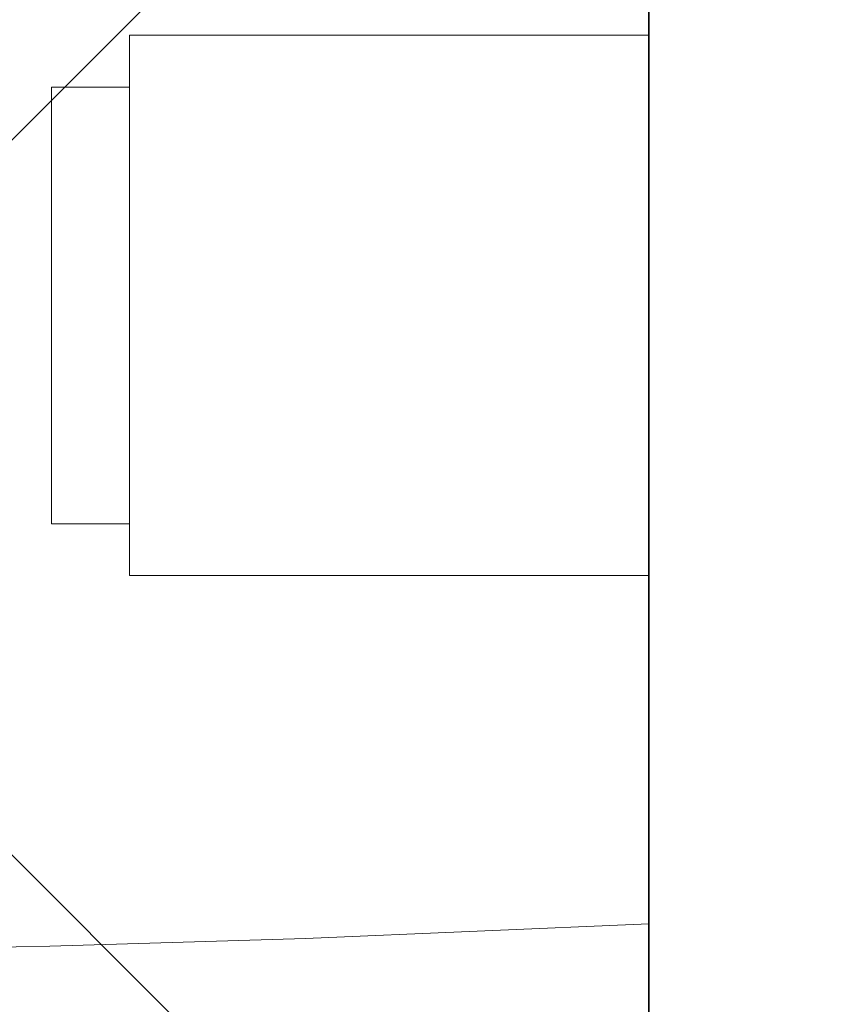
# Model space of a CAD drawing. Header units: millimetres. Extents: x -2074 to 12588, y -3630 to 101167.
# Tile 248 of 256: x 6028 to 6043, y -1446 to -1427. Entities that reach past the tile are written whole.
import ezdxf

# ---------------------------------------------------------------- set-up
doc = ezdxf.new("R2010")
doc.units = ezdxf.units.MM
doc.layers.add('SelinAr_BUD_sufit', color=7, linetype='Continuous')
for name, color, linetype, lineweight in [('SelinAr_BUD_sufit szraf', 8, 'Continuous', 18), ('SelinAr_BUD_ściany', 7, 'Continuous', 25), ('SelinAr_WYP_armatura', 8, 'Continuous', 18), ('SelinAr_WYP_meble', 8, 'Continuous', 18)]:
    doc.layers.add(name, color=color, linetype=linetype, lineweight=lineweight)

# ---------------------------------------------------------------- blocks, each defined once
blk = doc.blocks.new('Umywalka KOŁO_bez barier')
at = {"linetype": 'Continuous'}
for points in [[(-26.899, -0.001), (26.899, 0.001)], [(26.9, -0.004), (27.186, -6.611), (27.328, -11.533), (27.406, -15.427), (27.451, -18.652), (27.479, -21.408), (27.496, -23.818), (27.507, -25.96), (27.514, -27.891), (27.515, -28.918)]]:
    blk.add_lwpolyline(points, dxfattribs=at)
blk = doc.blocks.new('*U326')
blk.add_lwpolyline([(-5.2, 0), (-5.2, -10), (5.2, -10), (5.2, 0), (-5.2, 0)])
blk.add_lwpolyline([(-4.2, -10), (4.2, -10), (4.2, -11.5), (-4.2, -11.5)], close=True)
blk = doc.blocks.new('ewerwerwerwe')
at = {"layer": 'SelinAr_BUD_ściany'}
blk.add_lwpolyline([(2937.157, 1512.241), (2937.157, 1522.241), (3039.657, 1522.241), (3039.657, 1750.241), (2827.157, 1750.241), (2827.157, 1522.241), (2837.157, 1522.241), (2837.157, 1512.241)], dxfattribs=at)
at = {"layer": 'SelinAr_WYP_armatura', "color": 211, "linetype": 'Continuous', "lineweight": 13, "rotation": 270}
blk.add_blockref('Umywalka KOŁO_bez barier', (3039.657, 1582.241), dxfattribs=at)
at = {"layer": 'SelinAr_WYP_meble', "color": 211, "linetype": 'Continuous', "lineweight": 13, "rotation": 270}
blk.add_blockref('*U326', (3039.657, 1567.241), dxfattribs=at)
blk = doc.blocks.new('dsfsfsdf')
at = {"layer": 'SelinAr_BUD_sufit'}
blk.add_lwpolyline([(3827.157, -1249.759), (4039.657, -1249.759), (4039.657, -1477.759), (3827.157, -1477.759)], close=True, dxfattribs=at)

msp = doc.modelspace()

# ---------------------------------------------------------------- block references
msp.add_blockref('ewerwerwerwe', (3000, -3000))

# ---------------------------------------------------------------- next in the draw order: hatches: boundary and pattern name
at = {"layer": 'SelinAr_BUD_sufit szraf', "ltscale": 2}
h = msp.add_hatch(dxfattribs=at)
h.set_pattern_fill('AR-HBONE', color=256, scale=0.3)
h.set_pattern_definition([(45, (718.544, 9684.668), (0, 43.10523), [91.44, -30.48]), (135, (740.096, 9706.22), (4e-15, 43.10523), [91.44, -30.48])])
h.paths.add_polyline_path([(6157.157, -1379.759), (6052.157, -1379.759), (6052.157, -1642.759), (6157.157, -1642.759)])
h.paths.add_polyline_path([(6042.157, -1487.759), (5807.157, -1487.759), (5807.157, -1642.759), (6042.157, -1642.759)])
h.paths.add_polyline_path([(5797.157, -1490.259), (5567.157, -1490.259), (5567.157, -1642.759), (5797.157, -1642.759)])
h.paths.add_polyline_path([(5817.157, -1329.759), (5567.157, -1329.759), (5567.157, -1477.759), (5817.157, -1477.759)])
h.paths.add_polyline_path([(5557.157, -1442.759), (5557.157, -1209.759), (4982.157, -1209.759), (4982.157, -1642.759), (5112.157, -1642.759), (5112.157, -1542.759), (5192.157, -1542.759), (5192.157, -1382.759), (5382.157, -1382.759), (5382.157, -1442.759)])
h.paths.add_polyline_path([(6039.657, -1249.759), (5827.157, -1249.759), (5827.157, -1477.759), (6039.657, -1477.759)])
h.paths.add_polyline_path([(6157.157, -1249.759), (6052.157, -1249.759), (6052.157, -1369.759), (6157.157, -1369.759)])
h.paths.add_polyline_path([(5827.157, -914.759), (5827.157, -1019.759), (5947.157, -1019.759), (5947.157, -914.759)])
h.paths.add_polyline_path([(5952.157, -1029.759), (5827.157, -1029.759), (5827.157, -1229.759), (5952.157, -1229.759)])
h.paths.add_polyline_path([(5817.157, -914.759), (5567.157, -914.759), (5567.157, -1319.759), (5817.157, -1319.759)])
h.paths.add_polyline_path([(5557.157, -914.759), (5387.157, -914.759), (5387.157, -1199.759), (5557.157, -1199.759)])
h.paths.add_polyline_path([(5192.157, -1552.759), (5122.157, -1552.759), (5122.157, -1642.759), (5192.157, -1642.759)])
h.paths.add_polyline_path([(5374.657, -914.759), (5182.157, -914.759), (5182.157, -1199.759), (5374.657, -1199.759)])
h.paths.add_polyline_path([(5172.157, -914.759), (4982.157, -914.759), (4982.157, -1199.759), (5172.157, -1199.759)])

# ---------------------------------------------------------------- next in the draw order: block references
at = {"layer": 'SelinAr_BUD_sufit'}
msp.add_blockref('dsfsfsdf', (2000, 0), dxfattribs=at)

doc.saveas('drawing.dxf')
